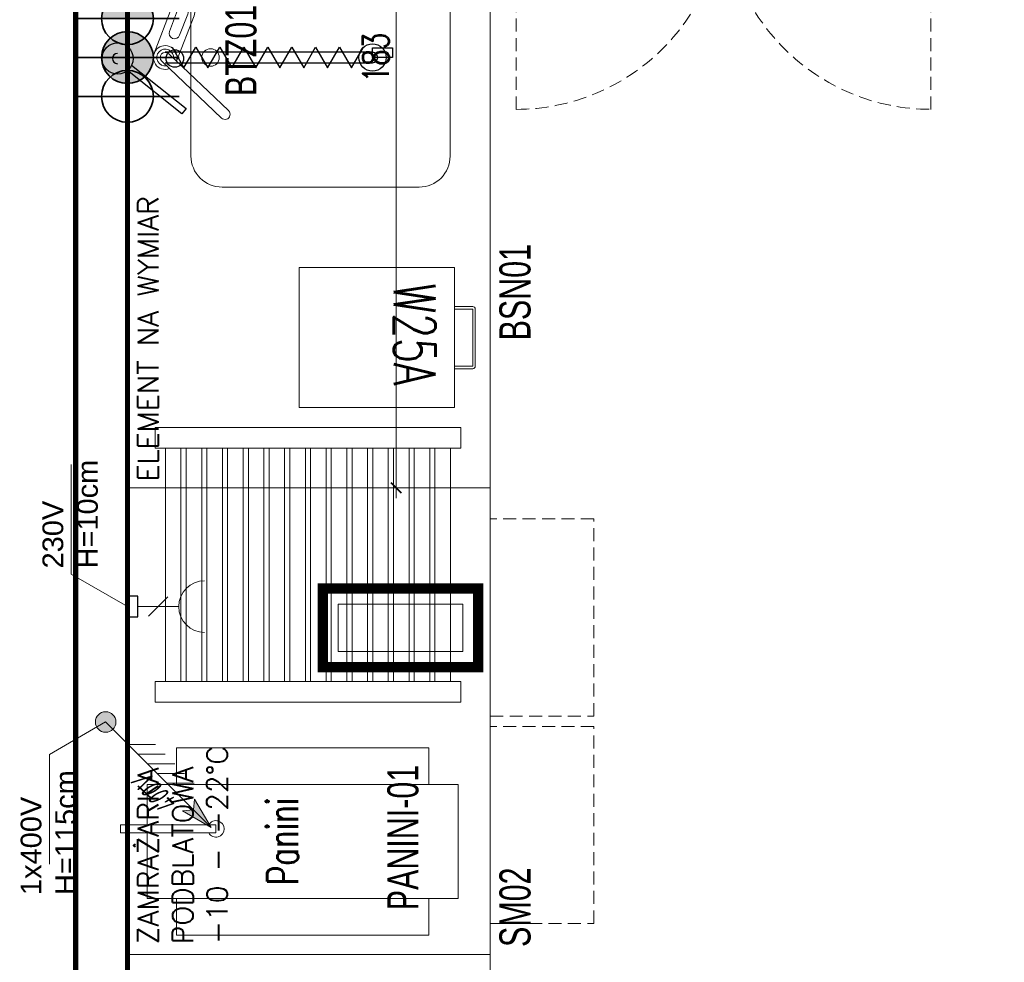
# Model space of a CAD drawing. Header units: millimetres. Extents: x 6161 to 8965, y -9035 to -5431.
# Tile 27 of 256: x 6767 to 6957, y -7572 to -7390. Entities that reach past the tile are written whole.
import ezdxf
from ezdxf.enums import TextEntityAlignment as Align

# ---------------------------------------------------------------- set-up
doc = ezdxf.new("R2010")
doc.units = ezdxf.units.MM
doc.linetypes.add('HIDDEN', pattern=[0.375, 0.25, -0.125])
for name, color, linetype, lineweight in [('- WYMIARY', 251, 'Continuous', 15), ('CHLODNICTWO', 94, 'Continuous', 20), ('Instalacje elektryczne', 1, 'Continuous', 20), ('Instalacje Wod-Kan', 92, 'Continuous', 35), ('URZADZENIA GASTRO', 242, 'Continuous', 20)]:
    doc.layers.add(name, color=color, linetype=linetype, lineweight=lineweight)
doc.layers.add('Indeksy_urządzeń_gastronomicznych', color=242, linetype='Continuous')
doc.layers.add('Ściany', color=7, linetype='Continuous')
doc.styles.add('Arch-Dim', font='romans.shx', dxfattribs={"width": 0.75})
doc.styles.add('cebart', font='isocpeur.ttf', dxfattribs={"width": 0.7, "oblique": 15, "height": 10})
doc.styles.add('JACEK_07', font='SIMPLEX.SHX', dxfattribs={"width": 0.7})
doc.styles.get("Standard").update_dxf_attribs({"font": 'arial.ttf'})
doc.styles.add('text', font='romans.shx')
doc.dimstyles.new('wymiary 10', dxfattribs={"dimscale": 2, "dimtxt": 2.5, "dimasz": 1, "dimexe": 1, "dimexo": 2.5, "dimgap": 0.25, "dimtad": 1, "dimdec": 1, "dimzin": 9, "dimtxsty": 'Arch-Dim', "dimblk": 'ARCHTICK', "dimcen": 1, "dimdle": 1, "dimclrd": 256, "dimclre": 256, "dimclrt": 256, "dimadec": 0, "dimazin": 0, "dimtfac": 1, "dimtdec": 1, "dimtofl": 0, "dimtmove": 1, "dimatfit": 3, "dimldrblk": 'NONE', "dimfxl": 0, "dimtolj": 1, "dimtzin": 0, "dimarcsym": 0})

# ---------------------------------------------------------------- blocks, each defined once
blk = doc.blocks.new('K-400')
at = {"layer": 'Instalacje elektryczne'}
h = blk.add_hatch(color=256, dxfattribs=at)
h.paths.add_polyline_path([(40.76, 40.76), (33.87, 33.87), (34.29, 29.72)])
h.paths.add_polyline_path([(29.72, 34.29), (33.87, 33.87), (40.76, 40.76)])
blk.add_hatch(color=256, dxfattribs=at).paths.add_polyline_path([(3.96, 0, 1), (-3.96, 0, 1)])
for p, q in [((0, 0), (40.76, 40.76)), ((40.76, 40.76), (29.72, 34.29)), ((40.76, 40.76), (34.29, 29.72)), ((29.72, 34.29), (33.87, 33.87)), ((19.83, 30.44), (19.83, 19.83)), ((23.56, 34.17), (23.56, 23.56)), ((34.29, 29.72), (33.87, 33.87)), ((16.11, 26.71), (16.11, 16.11)), ((12.38, 22.99), (12.38, 12.38)), ((8.65, 19.26), (8.65, 8.65))]:
    blk.add_line(p, q, dxfattribs=at)
blk.add_circle((0, 0), 3.96, dxfattribs=at)
at = {"layer": 'Instalacje elektryczne', "style": 'cebart', "oblique": 15, "width": 0.7}
blk.add_text('400V', height=8, rotation=225, dxfattribs=at).set_placement((30.91, 28.38))
blk = doc.blocks.new('Panini_ELX')
blk.add_lwpolyline([(19.7, 10.75), (21.26, 10.75), (21.26, -7.64), (19.7, -7.64)], close=True)
for points in [[(7.05, 5.65), (7.05, -54.35), (29.05, -54.35), (29.05, 5.65), (21.26, 5.65)], [(19.7, 5.65), (7.05, 5.65)], [(0, 0), (7.05, 0)], [(7.05, -48.7), (0, -48.7), (0, 0)], [(29.05, 0), (36.1, 0), (36.1, -48.7), (29.05, -48.7)]]:
    blk.add_lwpolyline(points)
blk.add_arc((20.48, -7.64), 1.59, 119.4619, 60.5381)
at = {"layer": 'Instalacje elektryczne'}
blk.add_lwpolyline([(41.1, 13.65), (34.85, 24.48), (13.68, 24.48)], dxfattribs=at)
at = {"layer": 'Instalacje elektryczne', "xscale": 0.5, "yscale": 0.5, "zscale": 0.5, "rotation": 180}
blk.add_blockref('K-400', (41.1, 13.65), dxfattribs=at)
at = {"color": 242, "insert": (18.05, -20.5), "char_height": 6, "width": 41, "attachment_point": 5, "style": 'JACEK_07'}
blk.add_mtext('Panini', dxfattribs=at)
at = {"layer": 'Indeksy_urządzeń_gastronomicznych', "color": 242, "insert": (0, -40.7), "char_height": 6, "width": 36.1, "attachment_point": 1, "style": 'JACEK_07'}
blk.add_mtext('\\pi4.79393;{\\fArial|b0|i0|c238|p34;PANINI-01}', dxfattribs=at)
at = {"layer": 'Instalacje elektryczne', "insert": (7.72, 30.04), "char_height": 4, "width": 32.4538, "attachment_point": 1}
blk.add_mtext('1x400V\\PH=115cm', dxfattribs=at)
blk = doc.blocks.new('gn-230')
at = {"layer": 'Instalacje elektryczne'}
for p, q in [((-4, 0), (-19.8, 0)), ((-15.65, -3.75), (-8.15, 3.75))]:
    blk.add_line(p, q, dxfattribs=at)
at = {"layer": 'Instalacje elektryczne', "lineweight": 30}
blk.add_lwpolyline([(-4, -4), (0, -4), (0, 4), (-4, 4)], close=True, dxfattribs=at)
at = {"layer": 'Instalacje elektryczne'}
blk.add_arc((-29.8, 0), 10, 270, 90, dxfattribs=at)
blk = doc.blocks.new('*U210')
blk.add_lwpolyline([(0, 0), (0, -70), (140, -70), (140, 0), (0, 0)], close=True)
at = {"linetype": 'HIDDEN', "ltscale": 10}
for points in [[(6, -70), (6, -90), (44, -90), (44, -70)], [(46, -70), (46, -90), (84, -90), (84, -70)]]:
    blk.add_lwpolyline(points, dxfattribs=at)
at = {"layer": 'Instalacje elektryczne'}
blk.add_lwpolyline([(67.1, 0), (73.35, 10.83), (94.52, 10.83)], dxfattribs=at)
at = {"layer": 'Instalacje elektryczne', "xscale": 0.5, "yscale": 0.5, "zscale": 0.5, "rotation": 90}
blk.add_blockref('gn-230', (67.1, 0), dxfattribs=at)
at = {"color": 242, "insert": (2, -2.95), "char_height": 5, "width": 58.8906, "attachment_point": 1, "style": 'text'}
blk.add_mtext('{\\H0.8x;CHŁODZIARKA PODBLATOWA\\P0 - +6%%DC}', dxfattribs=at)
at = {"layer": 'Indeksy_urządzeń_gastronomicznych', "color": 242, "insert": (1.46, -71.77), "char_height": 6, "width": 20.4806, "attachment_point": 1, "style": 'JACEK_07'}
blk.add_mtext('{\\fArial|b0|i0|c238|p34;SC04}', dxfattribs=at)
at = {"layer": 'Instalacje elektryczne', "insert": (74.46, 16.39), "char_height": 4, "width": 32.4538, "attachment_point": 1}
blk.add_mtext('230V\\PH=10cm', dxfattribs=at)
blk = doc.blocks.new('*U212')
blk.add_lwpolyline([(0, 0), (0, -70), (90, -70), (90, 0), (0, 0)], close=True)
at = {"linetype": 'HIDDEN', "ltscale": 10}
for points in [[(6, -70), (6, -90), (44, -90), (44, -70)], [(46, -70), (46, -90), (84, -90), (84, -70)]]:
    blk.add_lwpolyline(points, dxfattribs=at)
at = {"layer": 'Instalacje elektryczne'}
blk.add_lwpolyline([(67.1, 0), (73.35, 10.83), (94.52, 10.83)], dxfattribs=at)
at = {"layer": 'Instalacje elektryczne', "xscale": 0.5, "yscale": 0.5, "zscale": 0.5, "rotation": 90}
blk.add_blockref('gn-230', (67.1, 0), dxfattribs=at)
at = {"color": 242, "insert": (2, -2), "char_height": 5, "width": 58.8906, "attachment_point": 1, "style": 'text'}
blk.add_mtext('{\\H0.8x;ZAMRAŻARKA\\PPODBLATOWA\\P-10 - -22%%DC}', dxfattribs=at)
at = {"layer": 'Indeksy_urządzeń_gastronomicznych', "color": 242, "insert": (1.46, -71.77), "char_height": 6, "width": 20.4806, "attachment_point": 1, "style": 'JACEK_07'}
blk.add_mtext('{\\fArial|b0|i0|c238|p34;SM02}', dxfattribs=at)
at = {"layer": 'Instalacje elektryczne', "insert": (74.46, 16.39), "char_height": 4, "width": 32.4538, "attachment_point": 1}
blk.add_mtext('230V\\PH=10cm', dxfattribs=at)
blk = doc.blocks.new('Roller_i_kontakt GRILL')
for p, q in [((-193.89, 882.17, 0), (-197.89, 882.17, 0)), ((-197.89, 882.17, 0), (-197.89, 823.17, 0)), ((-193.89, 823.17, 0), (-193.89, 882.17, 0)), ((-148.89, 823.17, 0), (-148.89, 882.17, 0)), ((-148.89, 882.17, 0), (-144.89, 882.17, 0)), ((-144.89, 882.17, 0), (-144.89, 823.17, 0)), ((-148.89, 880.17, 0), (-193.89, 880.17, 0)), ((-193.89, 880.17, 0), (-193.89, 877.17, 0)), ((-148.89, 877.17, 0), (-148.89, 880.17, 0)), ((-193.89, 877.17, 0), (-148.89, 877.17, 0)), ((-148.89, 876.17, 0), (-193.89, 876.17, 0)), ((-193.89, 876.17, 0), (-193.89, 873.17, 0)), ((-148.89, 873.17, 0), (-148.89, 876.17, 0)), ((-193.89, 873.17, 0), (-148.89, 873.17, 0)), ((-148.89, 872.17, 0), (-193.89, 872.17, 0)), ((-193.89, 872.17, 0), (-193.89, 869.17, 0)), ((-148.89, 869.17, 0), (-148.89, 872.17, 0)), ((-193.89, 869.17, 0), (-148.89, 869.17, 0)), ((-148.89, 868.17, 0), (-193.89, 868.17, 0)), ((-193.89, 868.17, 0), (-193.89, 865.17, 0)), ((-148.89, 865.17, 0), (-148.89, 868.17, 0)), ((-193.89, 865.17, 0), (-148.89, 865.17, 0)), ((-148.89, 864.17, 0), (-193.89, 864.17, 0)), ((-193.89, 864.17, 0), (-193.89, 861.17, 0)), ((-148.89, 861.17, 0), (-148.89, 864.17, 0)), ((-193.89, 861.17, 0), (-148.89, 861.17, 0)), ((-148.89, 860.17, 0), (-193.89, 860.17, 0)), ((-193.89, 860.17, 0), (-193.89, 857.17, 0)), ((-148.89, 857.17, 0), (-148.89, 860.17, 0)), ((-193.89, 857.17, 0), (-148.89, 857.17, 0)), ((-148.89, 856.17, 0), (-193.89, 856.17, 0)), ((-193.89, 856.17, 0), (-193.89, 853.17, 0)), ((-148.89, 853.17, 0), (-148.89, 856.17, 0)), ((-193.89, 853.17, 0), (-148.89, 853.17, 0)), ((-114.06, 854.39, 0), (-141.06, 854.39, 0)), ((-141.06, 854.39, 0), (-141.06, 824.39, 0)), ((-114.06, 824.39, 0), (-114.06, 854.39, 0)), ((-148.89, 852.17, 0), (-193.89, 852.17, 0)), ((-193.89, 852.17, 0), (-193.89, 849.17, 0)), ((-148.89, 849.17, 0), (-148.89, 852.17, 0)), ((-193.89, 849.17, 0), (-148.89, 849.17, 0)), ((-148.89, 848.17, 0), (-193.89, 848.17, 0)), ((-193.89, 848.17, 0), (-193.89, 845.17, 0)), ((-148.89, 845.17, 0), (-148.89, 848.17, 0)), ((-193.89, 845.17, 0), (-148.89, 845.17, 0)), ((-148.89, 844.17, 0), (-193.89, 844.17, 0)), ((-193.89, 844.17, 0), (-193.89, 841.17, 0)), ((-148.89, 841.17, 0), (-148.89, 844.17, 0)), ((-193.89, 841.17, 0), (-148.89, 841.17, 0)), ((-148.89, 840.17, 0), (-193.89, 840.17, 0)), ((-193.89, 840.17, 0), (-193.89, 837.17, 0)), ((-148.89, 837.17, 0), (-148.89, 840.17, 0)), ((-193.89, 837.17, 0), (-148.89, 837.17, 0)), ((-148.89, 836.17, 0), (-193.89, 836.17, 0)), ((-193.89, 836.17, 0), (-193.89, 833.17, 0)), ((-148.89, 833.17, 0), (-148.89, 836.17, 0)), ((-193.89, 833.17, 0), (-148.89, 833.17, 0)), ((-148.89, 832.17, 0), (-193.89, 832.17, 0)), ((-193.89, 832.17, 0), (-193.89, 829.17, 0)), ((-148.89, 829.17, 0), (-148.89, 832.17, 0)), ((-193.89, 829.17, 0), (-148.89, 829.17, 0)), ((-148.89, 828.17, 0), (-193.89, 828.17, 0)), ((-193.89, 828.17, 0), (-193.89, 825.17, 0)), ((-148.89, 825.17, 0), (-148.89, 828.17, 0)), ((-193.89, 825.17, 0), (-148.89, 825.17, 0)), ((-193.89, 823.17, 0), (-197.89, 823.17, 0)), ((-148.89, 823.17, 0), (-144.89, 823.17, 0)), ((-141.06, 824.39, 0), (-114.06, 824.39, 0)), ((-133.56, 820.89, 0), (-133.56, 824.39, 0)), ((-133.06, 820.89, 0), (-133.06, 824.39, 0)), ((-127.56, 824.39, 0), (-117.56, 824.39, 0)), ((-122.06, 824.39, 0), (-122.06, 820.89, 0)), ((-121.56, 824.39, 0), (-121.56, 820.89, 0)), ((-122.06, 820.89, 0), (-133.06, 820.89, 0)), ((-122.06, 820.39, 0), (-133.06, 820.39, 0))]:
    blk.add_line(p, q)
for centre, start, end in [((-133.06, 820.89, 0), 180, 270), ((-122.06, 820.89, 0), 270, 0)]:
    blk.add_arc(centre, 0.5, start, end)
at = {"style": 'JACEK_07', "width": 0.7}
blk.add_text('W25A', height=8, rotation=180, dxfattribs=at).set_placement((-117.11, 828.07, 0), align=Align.TOP_LEFT)
blk = doc.blocks.new('ADFDF')
at = {"color": 1, "const_width": 2}
blk.add_lwpolyline([(42771.36, 12281), (42741.36, 12281), (42741.36, 12265.83), (42771.36, 12265.83)], close=True, dxfattribs=at)
at = {"color": 1}
blk.add_lwpolyline([(42768.36, 12278), (42744.36, 12278), (42744.36, 12268.83), (42768.36, 12268.83)], close=True, dxfattribs=at)
blk = doc.blocks.new('*U285')
blk.add_lwpolyline([(0, 0), (0, -70), (90, -70), (90, 0), (0, 0)], close=True)
at = {"linetype": 'HIDDEN', "ltscale": 10}
for points in [[(5, -70), (5, -110, 0.414214), (45, -70)], [(85, -70), (85, -110, -0.414214), (45, -70)]]:
    blk.add_lwpolyline(points, format="xyb", dxfattribs=at)
at = {"layer": 'Instalacje elektryczne'}
blk.add_lwpolyline([(67.1, 0), (73.35, 10.83), (94.52, 10.83)], dxfattribs=at)
at = {"layer": 'Instalacje elektryczne', "xscale": 0.5, "yscale": 0.5, "zscale": 0.5, "rotation": 90}
blk.add_blockref('gn-230', (67.1, 0), dxfattribs=at)
at = {"color": 242, "insert": (2, -2.95), "char_height": 5, "width": 58.8906, "attachment_point": 1, "style": 'text'}
blk.add_mtext('{\\H0.8x;CHŁODZIARKA PODBLATOWA\\P0 - +6%%DC}', dxfattribs=at)
at = {"layer": 'Indeksy_urządzeń_gastronomicznych', "color": 242, "insert": (1.46, -71.77), "char_height": 6, "width": 20.4806, "attachment_point": 1, "style": 'JACEK_07'}
blk.add_mtext('{\\fArial|b0|i0|c238|p34;SC01}', dxfattribs=at)
at = {"layer": 'Instalacje elektryczne', "insert": (74.46, 16.39), "char_height": 4, "width": 32.4538, "attachment_point": 1}
blk.add_mtext('230V\\PH=10cm', dxfattribs=at)
blk = doc.blocks.new('_ArchTick')
at = {"color": 0, "linetype": 'ByBlock', "const_width": 0.15}
blk.add_lwpolyline([(-0.5, -0.5), (0.5, 0.5)], dxfattribs=at)
blk = doc.blocks.new('*D633')
at = {"lineweight": -2, "transparency": 16777216}
for p, q in [((-53, -65), (-53, -49.84)), ((130, -65), (130, -49.84)), ((-55, -51.84), (132, -51.84))]:
    blk.add_line(p, q, dxfattribs=at)
at = {"layer": 'Defpoints', "color": 0, "transparency": 16777216}
for p in [(130, -51.84), (-53, -70), (130, -70)]:
    blk.add_point(p, dxfattribs=at)
at = {"lineweight": -2, "transparency": 16777216, "xscale": 2, "yscale": 2, "zscale": 2, "rotation": 180}
blk.add_blockref('_ArchTick', (-53, -51.84), dxfattribs=at)
at = {"lineweight": -2, "transparency": 16777216, "xscale": 2, "yscale": 2, "zscale": 2}
blk.add_blockref('_ArchTick', (130, -51.84), dxfattribs=at)
at = {"transparency": 16777216, "insert": (30, -47.94), "char_height": 5, "attachment_point": 5, "style": 'Arch-Dim'}
blk.add_mtext('\\A1;183', dxfattribs=at)
blk = doc.blocks.new('_None', base_point=(2.5, 0))
blk = doc.blocks.new('Woda_ciepla')
for p, q in [((0, -10), (0, 10)), ((0, 0), (0, 10)), ((10, 0), (-10, 0))]:
    blk.add_line(p, q)
blk.add_circle((0, 0), 5)
blk = doc.blocks.new('Odplyw_wody')
blk.add_hatch(color=256).paths.add_polyline_path([(0, 5, -1), (0, -5, -1)])
for p, q in [((0, -10), (0, 10)), ((10, 0), (-10, 0))]:
    blk.add_line(p, q)
blk.add_circle((0, 0), 5)
blk = doc.blocks.new('Woda_zimna')
blk.add_hatch(color=256).paths.add_polyline_path([(0, 5, -0.414214), (5, 0), (-5, 0, -0.414214)])
for p, q in [((0, -10), (0, 10)), ((10, 0), (-10, 0))]:
    blk.add_line(p, q)
blk.add_circle((0, 0), 5)
blk = doc.blocks.new('*U631')
for p, q in [((39.71, -8.59), (30.82, -5.15)), ((29.29, -6.61), (18.33, -18.15)), ((30.71, -7.97), (19.76, -19.51)), ((38.06, -12.86), (29.29, -9.47)), ((39.13, -9.69), (35.04, -8.11)), ((38.37, -11.65), (34.28, -10.07))]:
    blk.add_line(p, q)
blk.add_lwpolyline([(-53, 0), (130, 0), (130, -70), (-53, -70)], close=True)
blk.add_lwpolyline([(11, -12.26), (49, -12.26, -0.414214), (55, -18.26), (55, -56.26, -0.414214), (49, -62.26), (11, -62.26, -0.414214), (5, -56.26), (5, -18.26, -0.414214)], format="xyb", close=True)
blk.add_circle((30, -16.04), 1.69)
for centre, radius, start, end in [((30, -7.29), 2.29, 251.9178, 201.0494), ((30, -7.29), 1.62, 263.7549, 189.2123), ((30, -7.29), 0.983, 316.4836, 136.4836), ((34.66, -9.09), 1.05, 68.8835, 248.8835), ((38.89, -10.72), 2.29, 248.8831, 68.8835), ((38.75, -10.67), 1.05, 248.8831, 68.8835), ((19.04, -18.83), 0.983, 136.4836, 316.4836)]:
    blk.add_arc(centre, radius, start, end)
at = {"layer": 'Instalacje Wod-Kan', "rotation": 270}
for name, p in [('Woda_ciepla', (22.5, 0)), ('Odplyw_wody', (30, 0)), ('Woda_zimna', (37.5, 0))]:
    blk.add_blockref(name, p, dxfattribs=at)
at = {"color": 242, "insert": (-51.72, -2), "char_height": 5, "width": 58.8906, "attachment_point": 1, "style": 'text'}
blk.add_mtext('{\\H0.8x;ELEMENT NA WYMIAR}', dxfattribs=at)
at = {"layer": 'Indeksy_urządzeń_gastronomicznych', "color": 242, "char_height": 6, "attachment_point": 5, "style": 'JACEK_07'}
for s, insert, width in [('{\\fArial|b0|i0|c238|p34;BTZ01}', (31.36, -21.94), 20.4806), ('{\\fArial|b0|i0|c238|p34;BSN01}', (-15.26, -74.81), 67.4806)]:
    blk.add_mtext(s, dxfattribs=dict(at, insert=insert, width=width))
dim = blk.add_linear_dim(base=(130, -51.84), p1=(-53, -70), p2=(130, -70), dimstyle='wymiary 10')
dim.commit()
dim.dimension.update_dxf_attribs({"geometry": '*D633', "text_midpoint": (30, -50.94), "dimtype": 160})

msp = doc.modelspace()

# ---------------------------------------------------------------- linework, layer by layer
for points in [[(6796.45, -7395.12), (6796.45, -7395.12), (6798.76, -7399.12), (6801.07, -7395.12), (6803.38, -7399.12), (6805.69, -7395.12), (6808, -7399.12), (6810.31, -7395.12), (6812.62, -7399.12), (6814.93, -7395.12), (6817.24, -7399.12), (6819.55, -7395.12), (6821.86, -7399.12), (6824.16, -7395.12), (6826.47, -7399.12), (6828.78, -7395.12), (6831.09, -7399.12), (6833.4, -7395.12)], [(6835.14, -7396.12), (6795.14, -7396.12)], [(6788.66, -7398.61), (6799.18, -7406.94), (6798.36, -7407.98), (6787.84, -7399.65)], [(6795.14, -7398.12), (6835.14, -7398.12)]]:
    msp.add_lwpolyline(points)
msp.add_lwpolyline([(6835.14, -7397.12), (6835.14, -7395.27), (6838.97, -7395.27), (6838.97, -7397.12)], close=True)
for centre, radius in [((6785.96, -7397.32), 3), ((6835.14, -7397.12), 2.62), ((6797, -7397.32), 1.69)]:
    msp.add_circle(centre, radius)
for centre, start, end in [((6785.96, -7397.32), 90, 270), ((6835.14, -7397.12), 270, 90)]:
    msp.add_arc(centre, 1, start, end)
at = {"layer": 'Ściany', "const_width": 1}
msp.add_lwpolyline([(6989.68, -7188.33), (6999.68, -7188.33), (6999.68, -7297.12), (6787.85, -7297.12), (6787.85, -7798.12), (6869.85, -7798.12), (6869.85, -7808.12), (6787.85, -7808.12), (6787.85, -7834.31), (6777.85, -7834.31), (6777.85, -7808.12), (6752.84, -7808.12), (6752.84, -7798.12), (6777.85, -7798.12), (6777.85, -7287.12), (6989.68, -7287.12)], close=True, dxfattribs=at)

# ---------------------------------------------------------------- block references
at = {"layer": '- WYMIARY'}
msp.add_blockref('ADFDF', (-35915.82, -19780.53), dxfattribs=at)
at = {"layer": 'CHLODNICTWO'}
msp.add_blockref('*U285', (6857.85, -7297.12), dxfattribs=at)
for name, p, rotation in [('*U631', (6787.85, -7427.12), 89.99999999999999), ('*U212', (6787.85, -7570.12), 90), ('*U210', (6787.85, -7710.12), 90)]:
    msp.add_blockref(name, p, dxfattribs=dict(at, rotation=rotation))
at = {"layer": 'URZADZENIA GASTRO'}
for name, p, rotation in [('Roller_i_kontakt GRILL', (7675.35, -7323.58, 0), 89.99999999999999), ('Panini_ELX', (6797.29, -7566.37), 90)]:
    msp.add_blockref(name, p, dxfattribs=dict(at, rotation=rotation))

doc.saveas('drawing.dxf')
